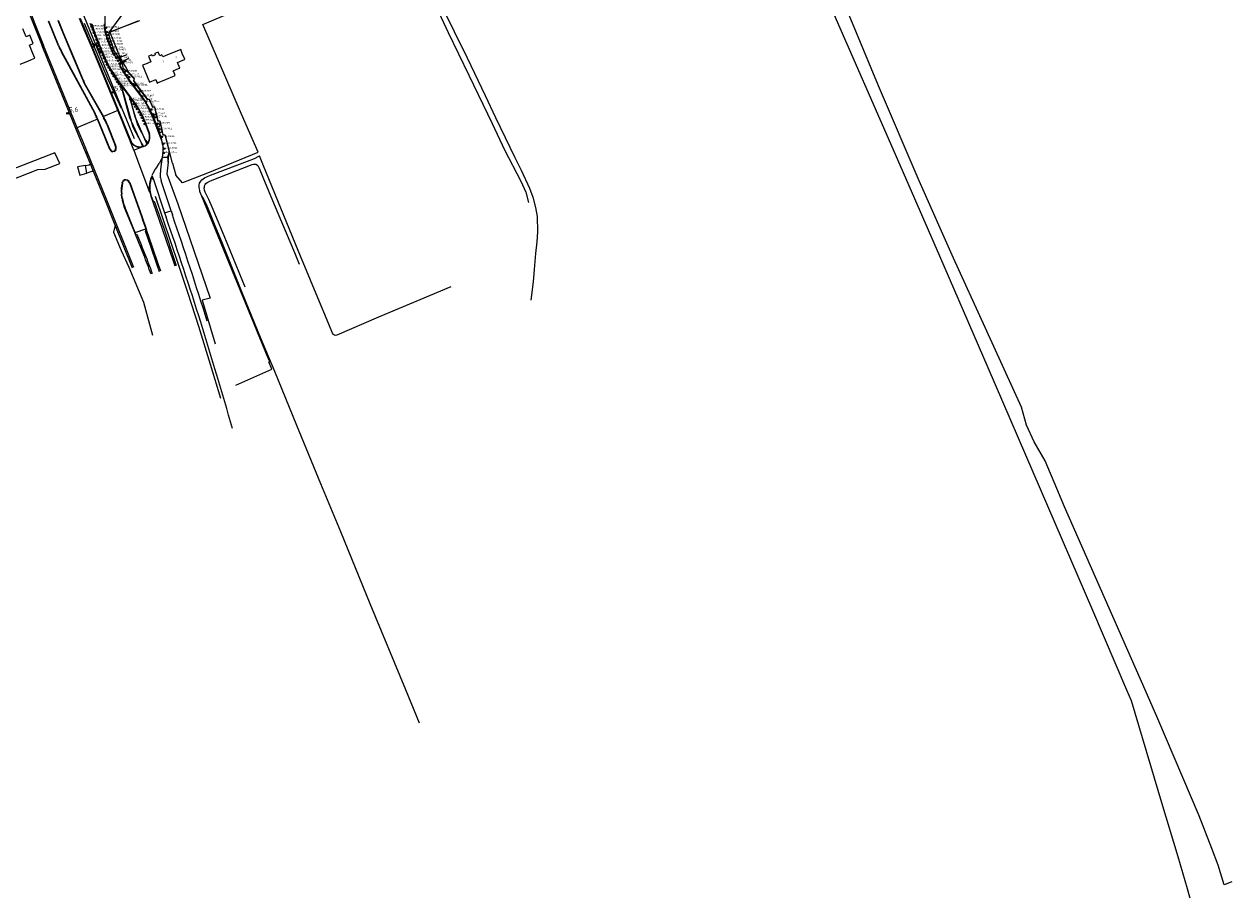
# Model space of a CAD drawing. Extents: x 145741 to 149421, y 457889 to 459999.
# Tile 11 of 84: x 146253 to 146900, y 457889 to 458356. Entities that reach past the tile are written whole.
import ezdxf
from ezdxf.enums import TextEntityAlignment as Align

# ---------------------------------------------------------------- set-up
doc = ezdxf.new("R2010")
doc.units = 0
doc.header["$LTSCALE"] = 4
doc.layers.get('0').update_dxf_attribs({"linetype": 'CONTINUOUS'})
doc.styles.add('ISO', font='ISO')
doc.styles.get("Standard").update_dxf_attribs({"font": 'ISO'})
doc.linetypes.add('geleiderail', pattern='A,0.5,-0.25,[1,GELEIDERAIL,S=1,R=0,X=0,Y=0],-0.25,0.5', length=1.5)
doc.linetypes.add('HAAG', pattern='A,0.25,-0.25,[151,BLOK.SHX,S=0.25,R=0,X=0,Y=0],-0.25,0.25', length=1)

# ---------------------------------------------------------------- blocks, each defined once
blk = doc.blocks.new('kilometerpaal')
at = {"color": 0}
for p, q in [((-0.44, 0.44), (0.44, -0.44)), ((-0.44, -0.44), (-0.44, 0.44)), ((0.44, 0.44), (-0.44, -0.44)), ((0.44, -0.44), (0.44, 0.44))]:
    blk.add_line(p, q, dxfattribs=at)
at = {"color": 0, "style": 'ISO'}
blk.add_attdef('KILOMETERPAAL', (0.59, 0.87), '', height=2.5, dxfattribs=at)

msp = doc.modelspace()

# ---------------------------------------------------------------- linework, layer by layer
at = {"linetype": 'Continuous'}
for p, q in [((146349.01, 458355.91), (146420.6, 458386.33)), ((146468.29, 458377.3), (146480.27, 458351.63)), ((146710.59, 458322.98), (146687.48, 458378.43)), ((146476.57, 458366.28), (146490.43, 458338.02)), ((146684.04, 458367.17), (146720.66, 458283.65)), ((146271.84, 458344.43), (146266.46, 458357.61)), ((146272.04, 458344.52), (146266.67, 458357.7)), ((146271.52, 458358.07), (146274.32, 458350.99)), ((146271.72, 458358.15), (146274.53, 458351.07)), ((146285.83, 458352.68), (146283.15, 458359.15)), ((146283.35, 458359.23), (146286.03, 458352.76)), ((146292.23, 458348.9), (146289.59, 458356.17)), ((146296.45, 458354.83), (146296.41, 458356.27)), ((146299.33, 458351.87), (146315.29, 458358.01)), ((146369.74, 458307.93), (146349.01, 458355.91)), ((146254.49, 458349.28), (146252.74, 458353.55)), ((146256.55, 458350.12), (146254.49, 458349.28)), ((146258.38, 458345.62), (146256.55, 458350.12)), ((146274.32, 458350.99), (146280.2, 458337.04)), ((146274.53, 458351.07), (146280.4, 458337.12)), ((146290.68, 458341.23), (146285.83, 458352.68)), ((146286.03, 458352.76), (146290.88, 458341.31)), ((146294.47, 458343.18), (146292.23, 458348.9)), ((146296.52, 458354.3), (146296.45, 458354.83)), ((146297.05, 458351.14), (146296.52, 458354.3)), ((146297.33, 458349.89), (146297.05, 458351.14)), ((146298.01, 458347.63), (146297.33, 458349.89)), ((146304.17, 458339.9), (146299.33, 458351.87)), ((146480.27, 458351.63), (146491.39, 458328.83)), ((146256.34, 458344.78), (146258.38, 458345.62)), ((146258.15, 458340.36), (146256.34, 458344.78)), ((146270.45, 458326.41), (146263.11, 458344.39)), ((146268.83, 458332.49), (146263.85, 458344.69)), ((146297.27, 458336.82), (146294.47, 458343.18)), ((146301.35, 458339.61), (146298.01, 458347.63)), ((146337.22, 458342.47), (146328.93, 458339.04)), ((146338.08, 458340.41), (146337.22, 458342.47)), ((146251.37, 458334.63), (146255.47, 458336.31)), ((146255.47, 458336.31), (146257.33, 458337.07)), ((146257.33, 458337.07), (146259.18, 458337.83)), ((146259.18, 458337.83), (146258.15, 458340.36)), ((146276.47, 458335.55), (146273.48, 458341.05)), ((146276.67, 458335.63), (146273.67, 458341.16)), ((146280.2, 458337.04), (146284.82, 458326.08)), ((146280.4, 458337.12), (146285.02, 458326.16)), ((146293.79, 458333.89), (146290.68, 458341.23)), ((146290.88, 458341.31), (146293.99, 458333.98)), ((146299.5, 458332.38), (146297.27, 458336.82)), ((146302.52, 458338.57), (146301.35, 458339.61)), ((146303.98, 458338.2), (146302.52, 458338.57)), ((146305.49, 458335.48), (146303.98, 458338.2)), ((146306.23, 458335.7), (146304.17, 458339.9)), ((146321.22, 458335.83), (146318.38, 458334.67)), ((146321.84, 458339.65), (146319.96, 458338.86)), ((146319.96, 458338.86), (146321.22, 458335.83)), ((146322.13, 458338.95), (146321.84, 458339.65)), ((146323.64, 458339.58), (146322.13, 458338.95)), ((146325.23, 458341.05), (146323.35, 458340.27)), ((146323.35, 458340.27), (146323.64, 458339.58)), ((146326.06, 458339.12), (146325.23, 458341.05)), ((146327.14, 458339.57), (146326.06, 458339.12)), ((146327.4, 458338.95), (146327.14, 458339.57)), ((146327.6, 458338.48), (146327.4, 458338.95)), ((146328.93, 458339.04), (146327.6, 458338.48)), ((146335.42, 458335.6), (146339.21, 458337.18)), ((146339.39, 458337.26), (146338.08, 458340.41)), ((146339.21, 458337.18), (146339.39, 458337.26)), ((146490.43, 458338.02), (146500.07, 458317.9)), ((146271.19, 458326.71), (146268.83, 458332.49)), ((146291.2, 458308.39), (146276.47, 458335.55)), ((146291.39, 458308.49), (146276.67, 458335.63)), ((146301.63, 458314.95), (146293.79, 458333.89)), ((146293.99, 458333.98), (146301.83, 458315.03)), ((146301.52, 458329.14), (146299.5, 458332.38)), ((146304.82, 458334.51), (146305.49, 458335.48)), ((146305.01, 458333.34), (146304.82, 458334.51)), ((146307.7, 458333.37), (146306.23, 458335.7)), ((146309.4, 458330.18), (146307.7, 458333.37)), ((146312.45, 458326.94), (146309.4, 458330.18)), ((146318.38, 458334.67), (146316.79, 458334.02)), ((146316.79, 458334.02), (146320.59, 458325.07)), ((146333.27, 458331.12), (146336.12, 458332.31)), ((146333.55, 458330.45), (146333.27, 458331.12)), ((146334.32, 458328.59), (146333.55, 458330.45)), ((146335.48, 458335.46), (146335.42, 458335.6)), ((146336.71, 458332.55), (146335.48, 458335.46)), ((146336.12, 458332.31), (146336.71, 458332.55)), ((146281.16, 458300.28), (146270.45, 458326.41)), ((146281.9, 458300.59), (146271.19, 458326.71)), ((146286.05, 458323.34), (146295.68, 458306.48)), ((146286.24, 458323.45), (146295.88, 458306.56)), ((146305.39, 458323.31), (146301.52, 458329.14)), ((146305.39, 458323.31), (146309.91, 458317.22)), ((146308.51, 458311.03), (146305.39, 458323.31)), ((146312.18, 458325.82), (146312.45, 458326.94)), ((146319.56, 458315.7), (146312.18, 458325.82)), ((146320.59, 458325.07), (146323.86, 458326.45)), ((146323.86, 458326.45), (146324.67, 458324.52)), ((146324.67, 458324.52), (146325.23, 458324.76)), ((146325.23, 458324.76), (146328.42, 458326.1)), ((146328.42, 458326.1), (146334.32, 458328.59)), ((146491.39, 458328.83), (146503.92, 458302.83)), ((146732.33, 458272.2), (146710.59, 458322.98)), ((146309.91, 458317.22), (146311.58, 458314.96)), ((146309.91, 458317.22), (146312.69, 458306.71)), ((146500.07, 458317.9), (146505.63, 458306.13)), ((146303.67, 458309.89), (146301.63, 458314.95)), ((146301.83, 458315.03), (146309.1, 458297.02)), ((146310, 458306), (146308.51, 458311.03)), ((146314.43, 458311.12), (146311.58, 458314.96)), ((146315.6, 458308.99), (146314.43, 458311.12)), ((146320.5, 458315.73), (146319.56, 458315.7)), ((146322.26, 458311.54), (146320.5, 458315.73)), ((146323.31, 458311.56), (146322.26, 458311.54)), ((146324.98, 458304.45), (146323.31, 458311.56)), ((146292.63, 458305.17), (146282.5, 458300.85)), ((146292.63, 458305.17), (146292.34, 458305.86)), ((146292.83, 458305.26), (146292.55, 458305.94)), ((146299.28, 458289.05), (146292.63, 458305.17)), ((146299.48, 458289.14), (146292.83, 458305.26)), ((146295.68, 458306.48), (146295.96, 458305.97)), ((146303.53, 458309.83), (146295.88, 458306.56)), ((146295.88, 458306.56), (146296.15, 458306.08)), ((146303.67, 458309.89), (146303.53, 458309.83)), ((146308.9, 458296.94), (146303.67, 458309.89)), ((146314.76, 458295.46), (146310, 458306)), ((146312.69, 458306.71), (146319.18, 458291.85)), ((146316.68, 458306.81), (146315.6, 458308.99)), ((146317.77, 458304.35), (146316.68, 458306.81)), ((146318.74, 458301.84), (146317.77, 458304.35)), ((146325.06, 458304.14), (146324.98, 458304.45)), ((146326.21, 458304.04), (146325.06, 458304.14)), ((146327.06, 458300.37), (146326.21, 458304.04)), ((146378.6, 458287.62), (146369.74, 458307.93)), ((146505.63, 458306.13), (146508.12, 458300.85)), ((146281.9, 458300.59), (146281.16, 458300.28)), ((146284.06, 458293.2), (146281.16, 458300.28)), ((146282.5, 458300.85), (146281.9, 458300.59)), ((146284.8, 458293.5), (146281.9, 458300.59)), ((146297.76, 458302.41), (146302.2, 458291.21)), ((146297.96, 458302.5), (146302.4, 458291.3)), ((146309.1, 458297.02), (146310.64, 458293.23)), ((146320.51, 458297.01), (146318.74, 458301.84)), ((146320.68, 458295.79), (146320.51, 458297.01)), ((146327.92, 458296.63), (146327.06, 458300.37)), ((146503.92, 458302.83), (146510.4, 458288.85)), ((146508.12, 458300.85), (146516, 458284.8)), ((146288.9, 458281.3), (146284.06, 458293.2)), ((146297.67, 458261.88), (146284.8, 458293.5)), ((146310.45, 458293.13), (146308.9, 458296.94)), ((146310.45, 458293.13), (146310.64, 458293.23)), ((146312.11, 458288.68), (146310.45, 458293.13)), ((146317.17, 458290.52), (146314.76, 458295.46)), ((146319.18, 458291.85), (146319.85, 458292.65)), ((146319.85, 458292.65), (146320.21, 458293.41)), ((146320.21, 458293.41), (146320.61, 458294.84)), ((146320.61, 458294.84), (146320.68, 458295.79)), ((146327.55, 458292.09), (146327.16, 458294.14)), ((146327.6, 458291.89), (146327.55, 458292.09)), ((146329.03, 458296.47), (146327.92, 458296.63)), ((146332.9, 458281.62), (146329.03, 458296.47)), ((146269.95, 458287.24), (146229.68, 458271.67)), ((146272.51, 458281.52), (146269.95, 458287.24)), ((146300.18, 458287.93), (146300, 458288.08)), ((146300.32, 458288.1), (146300.14, 458288.24)), ((146301.64, 458288.1), (146300.81, 458287.91)), ((146301.7, 458287.88), (146300.82, 458287.69)), ((146302.2, 458288.65), (146302.08, 458288.42)), ((146302.4, 458288.55), (146302.27, 458288.31)), ((146312.11, 458288.68), (146316.66, 458290.37)), ((146312.11, 458288.68), (146314.86, 458281.32)), ((146316.66, 458290.37), (146317.17, 458290.52)), ((146326.69, 458279.81), (146327.43, 458284.89)), ((146327.43, 458284.89), (146327.11, 458284.11)), ((146327.43, 458284.89), (146327.71, 458286.29)), ((146327.43, 458284.89), (146330.24, 458284.94)), ((146330.24, 458284.94), (146330.53, 458282.29)), ((146351.67, 458276.55), (146378.6, 458287.62)), ((146374.45, 458283.33), (146376.61, 458284.15)), ((146376.61, 458284.15), (146378.99, 458285.39)), ((146378.99, 458285.39), (146379.43, 458285.59)), ((146381.6, 458280.27), (146379.43, 458285.59)), ((146510.4, 458288.85), (146519.12, 458272.11)), ((146516, 458284.8), (146519.41, 458277.94)), ((146245.78, 458272.49), (146260.83, 458278.22)), ((146260.83, 458278.22), (146264.64, 458278.47)), ((146264.64, 458278.47), (146272.51, 458281.52)), ((146286.36, 458280.48), (146282.02, 458279.7)), ((146282.02, 458279.7), (146283.29, 458275.22)), ((146286.36, 458280.48), (146288.23, 458280.8)), ((146287.08, 458276.34), (146286.36, 458280.48)), ((146288.23, 458280.8), (146288.9, 458281.3)), ((146290.58, 458277.18), (146288.9, 458281.3)), ((146314.86, 458281.32), (146320.54, 458266.23)), ((146323.15, 458277.81), (146322.26, 458276.14)), ((146324.5, 458279.64), (146323.79, 458278.66)), ((146326.43, 458282.77), (146325.69, 458281.49)), ((146326.43, 458275.83), (146326.69, 458279.81)), ((146330.53, 458282.29), (146329.84, 458275.97)), ((146332.9, 458281.62), (146334.55, 458275.31)), ((146353.16, 458275.22), (146374.45, 458283.33)), ((146354.13, 458272.64), (146375.5, 458281.03)), ((146375.5, 458281.03), (146376.14, 458281.18)), ((146376.14, 458281.18), (146376.88, 458281.21)), ((146376.88, 458281.21), (146377.43, 458281.12)), ((146377.43, 458281.12), (146377.74, 458281.01)), ((146377.74, 458281.01), (146378.41, 458280.44)), ((146378.41, 458280.44), (146378.86, 458279.77)), ((146378.86, 458279.77), (146379.22, 458279.01)), ((146379.22, 458279.01), (146381.08, 458274.22)), ((146400.1, 458235.02), (146381.6, 458280.27)), ((146519.41, 458277.94), (146523.74, 458268.23)), ((146720.66, 458283.65), (146743.09, 458232.08)), ((146283.29, 458275.22), (146287.08, 458276.34)), ((146289.74, 458277.14), (146287.08, 458276.34)), ((146290.58, 458277.18), (146289.74, 458277.14)), ((146296.93, 458261.58), (146290.58, 458277.18)), ((146305.96, 458271.13), (146306.28, 458272.09)), ((146306.17, 458271.07), (146306.48, 458272.01)), ((146306.74, 458272.61), (146307, 458272.69)), ((146306.84, 458272.41), (146307.07, 458272.48)), ((146309.8, 458271.23), (146313.03, 458262.21)), ((146310, 458271.31), (146313.24, 458262.29)), ((146322.26, 458276.14), (146321.85, 458275.16)), ((146321.85, 458275.16), (146322.1, 458274.4)), ((146322.42, 458272.8), (146322, 458274.2)), ((146322.1, 458274.4), (146322.6, 458272.89)), ((146322.6, 458272.89), (146322.42, 458272.8)), ((146322.6, 458272.89), (146328.63, 458255.14)), ((146326.43, 458273.88), (146326.43, 458275.83)), ((146332.07, 458256.19), (146326.73, 458272.27)), ((146329.84, 458275.97), (146335.73, 458259.93)), ((146338.11, 458271.21), (146334.55, 458275.31)), ((146338.11, 458271.21), (146338.3, 458271.29)), ((146338.3, 458271.29), (146351.67, 458276.55)), ((146347.32, 458270.99), (146347.91, 458272.05)), ((146347.91, 458272.05), (146348.5, 458272.84)), ((146348.5, 458272.84), (146349.87, 458273.76)), ((146349.87, 458273.76), (146353.16, 458275.22)), ((146350.73, 458270.82), (146351.45, 458271.28)), ((146351.45, 458271.28), (146352.41, 458271.9)), ((146352.41, 458271.9), (146354.13, 458272.64)), ((146381.08, 458274.22), (146387.16, 458259.53)), ((146519.12, 458272.11), (146521.79, 458266.13)), ((146750.63, 458230.86), (146732.33, 458272.2)), ((146305.75, 458263.15), (146305.47, 458265.14)), ((146305.96, 458263.18), (146305.69, 458265.16)), ((146320.43, 458269.02), (146320.52, 458267.46)), ((146320.52, 458267.46), (146320.68, 458266.3)), ((146320.54, 458266.23), (146320.68, 458266.3)), ((146320.65, 458269.03), (146320.74, 458267.48)), ((146320.68, 458266.3), (146320.85, 458265.45)), ((146320.74, 458267.48), (146320.9, 458266.34)), ((146320.9, 458266.34), (146321.06, 458265.49)), ((146347.1, 458268.77), (146347.14, 458269.99)), ((146347.23, 458267.79), (146347.1, 458268.77)), ((146347.14, 458269.99), (146347.32, 458270.99)), ((146347.38, 458267.03), (146347.23, 458267.79)), ((146347.53, 458266.22), (146347.38, 458267.03)), ((146347.55, 458266.13), (146347.53, 458266.22)), ((146348.1, 458264.66), (146347.55, 458266.13)), ((146349.85, 458268.24), (146349.89, 458268.92)), ((146349.98, 458267.19), (146349.85, 458268.24)), ((146349.89, 458268.92), (146350.02, 458269.62)), ((146350.3, 458266.1), (146349.98, 458267.19)), ((146350.02, 458269.62), (146350.3, 458270.22)), ((146350.3, 458270.22), (146350.73, 458270.82)), ((146351.11, 458264.72), (146350.3, 458266.1)), ((146352.19, 458262.32), (146351.11, 458264.72)), ((146521.79, 458266.13), (146523.26, 458260.72)), ((146523.74, 458268.23), (146525.51, 458263.51)), ((146302.17, 458248.59), (146296.93, 458261.58)), ((146312.23, 458225.79), (146297.67, 458261.88)), ((146312.67, 458244.51), (146307.06, 458258.29)), ((146311.61, 458247.57), (146307.27, 458258.37)), ((146313.03, 458262.21), (146316.2, 458253.23)), ((146313.24, 458262.29), (146316.4, 458253.3)), ((146321.23, 458263.95), (146322.26, 458261.02)), ((146321.44, 458264.02), (146321.77, 458263.08)), ((146321.77, 458263.08), (146322.49, 458261.1)), ((146322.26, 458261.02), (146322.49, 458261.1)), ((146322.26, 458261.02), (146327.54, 458246.08)), ((146322.49, 458261.1), (146322.99, 458261.28)), ((146322.99, 458261.28), (146323.67, 458259.37)), ((146323.67, 458259.37), (146328.29, 458246.34)), ((146335.73, 458259.93), (146353.07, 458209.47)), ((146348.29, 458264.39), (146348.1, 458264.66)), ((146349.38, 458262.79), (146348.29, 458264.39)), ((146384.03, 458177.4), (146348.29, 458264.39)), ((146350.96, 458259.63), (146349.38, 458262.79)), ((146352.83, 458255.29), (146350.96, 458259.63)), ((146354.07, 458258.2), (146352.19, 458262.32)), ((146387.16, 458259.53), (146398.05, 458233.86)), ((146525.51, 458263.51), (146527.07, 458258.02)), ((146316.2, 458253.23), (146316.84, 458251.33)), ((146316.4, 458253.3), (146318.68, 458246.58)), ((146328.63, 458255.14), (146332.07, 458256.19)), ((146328.63, 458255.14), (146329.39, 458252.86)), ((146332.07, 458256.19), (146332.78, 458254.01)), ((146355.73, 458248.21), (146352.83, 458255.29)), ((146360.46, 458242.8), (146354.07, 458258.2)), ((146527.07, 458258.02), (146527.85, 458253.23)), ((146527.85, 458253.23), (146528.02, 458244.88)), ((146302.17, 458248.59), (146301.32, 458244.73)), ((146311.48, 458225.49), (146302.17, 458248.59)), ((146312.84, 458244.57), (146311.61, 458247.57)), ((146312.84, 458244.57), (146318.49, 458246.51)), ((146316.84, 458251.33), (146318.49, 458246.51)), ((146318.78, 458245.64), (146318.23, 458245.45)), ((146318.23, 458245.45), (146319.62, 458241.46)), ((146318.49, 458246.51), (146318.68, 458246.58)), ((146318.78, 458245.64), (146318.49, 458246.51)), ((146318.68, 458246.58), (146318.98, 458245.71)), ((146318.98, 458245.71), (146318.78, 458245.64)), ((146318.98, 458245.71), (146321.83, 458237.45)), ((146327.54, 458246.08), (146333.16, 458229.38)), ((146328.29, 458246.34), (146333.92, 458229.63)), ((146359.16, 458239.53), (146355.73, 458248.21)), ((146301.32, 458244.73), (146305.3, 458234.91)), ((146312.67, 458244.51), (146312.84, 458244.57)), ((146313.11, 458243.45), (146312.67, 458244.51)), ((146313.28, 458243.52), (146312.84, 458244.57)), ((146313.11, 458243.45), (146313.28, 458243.52)), ((146317.47, 458232.61), (146313.11, 458243.45)), ((146313.28, 458243.52), (146313.81, 458243.72)), ((146313.81, 458243.72), (146316.22, 458237.68)), ((146319.62, 458241.46), (146321.08, 458237.2)), ((146370.28, 458211.96), (146359.16, 458239.53)), ((146371.77, 458215.38), (146360.46, 458242.8)), ((146527.76, 458239.61), (146527.05, 458233.38)), ((146528.02, 458244.88), (146527.76, 458239.61)), ((146305.3, 458234.91), (146309.45, 458226.03)), ((146318.21, 458232.91), (146316.22, 458237.68)), ((146321.08, 458237.2), (146324.43, 458227.22)), ((146321.83, 458237.45), (146325.19, 458227.47)), ((146398.05, 458233.86), (146400.56, 458227.6)), ((146413.2, 458203.31), (146400.1, 458235.02)), ((146527.05, 458233.38), (146526.26, 458224.79)), ((146309.45, 458226.03), (146317.31, 458207.25)), ((146324.43, 458227.22), (146325.62, 458223.76)), ((146325.19, 458227.47), (146326.37, 458224.03)), ((146333.16, 458229.38), (146334.03, 458226.73)), ((146333.92, 458229.63), (146334.78, 458227)), ((146743.09, 458232.08), (146768.92, 458172.3)), ((146767.64, 458193.8), (146750.63, 458230.86)), ((146526.26, 458224.79), (146525.7, 458218.27)), ((146481.67, 458215.56), (146442.95, 458199.39)), ((146525.7, 458218.27), (146524.61, 458208.36)), ((146317.31, 458207.25), (146322.2, 458189.66)), ((146353.07, 458209.47), (146348.63, 458208.33)), ((146348.63, 458208.33), (146355.72, 458184.99)), ((146379.82, 458188.41), (146370.28, 458211.96)), ((146413.38, 458202.87), (146413.2, 458203.31)), ((146418.01, 458191.57), (146413.38, 458202.87)), ((146442.95, 458199.39), (146420.7, 458189.62)), ((146786.94, 458151.18), (146767.64, 458193.8)), ((146387.51, 458170.26), (146379.82, 458188.41)), ((146418.42, 458190.71), (146418.01, 458191.57)), ((146418.97, 458190.03), (146418.42, 458190.71)), ((146419.27, 458189.81), (146418.97, 458190.03)), ((146419.51, 458189.67), (146419.27, 458189.81)), ((146419.94, 458189.58), (146419.51, 458189.67)), ((146420.7, 458189.62), (146419.94, 458189.58)), ((146385.16, 458175.66), (146384.03, 458177.4)), ((146384.32, 458175.34), (146385.16, 458175.66)), ((146385.93, 458171.46), (146384.32, 458175.34)), ((146366.66, 458162.96), (146385.93, 458171.46)), ((146399.28, 458141.32), (146387.51, 458170.26)), ((146768.92, 458172.3), (146825.02, 458042.55)), ((146789.72, 458141.59), (146786.94, 458151.18)), ((146412.24, 458110.22), (146399.28, 458141.32)), ((146793.71, 458132.55), (146789.72, 458141.59)), ((146799.62, 458122.54), (146793.71, 458132.55)), ((146805.99, 458107.7), (146799.62, 458122.54)), ((146422.87, 458084.41), (146412.24, 458110.22)), ((146810.08, 458097.93), (146805.99, 458107.7)), ((146853.07, 458000), (146810.08, 458097.93)), ((146438.65, 458045.91), (146422.87, 458084.41)), ((146457.72, 458000), (146438.65, 458045.91)), ((146825.02, 458042.55), (146843.26, 458000)), ((146460.59, 457993.08), (146457.72, 458000)), ((146843.26, 458000), (146845.68, 457994.18)), ((146860.02, 457984.49), (146853.07, 458000)), ((146845.68, 457994.18), (146861.97, 457939.77)), ((146465.03, 457982.17), (146460.59, 457993.08)), ((146882.1, 457932.52), (146860.02, 457984.49)), ((146861.97, 457939.77), (146870.56, 457910.76)), ((146888.9, 457915.01), (146882.1, 457932.52)), ((146870.56, 457910.76), (146875.55, 457893.7)), ((146892.21, 457906.17), (146888.9, 457915.01)), ((146895.43, 457895.63), (146892.21, 457906.17)), ((146899.53, 457897.23), (146895.43, 457895.63)), ((146875.55, 457893.7), (146876.8, 457889.32)), ((146876.8, 457889.32), (146876.98, 457888.7))]:
    msp.add_line(p, q, dxfattribs=at)
at = {"linetype": 'HAAG'}
for p, q in [((146284.28, 458363.06), (146312.39, 458294.94)), ((146323.5, 458263.97), (146335.89, 458227.62)), ((146335.89, 458227.62), (146341.12, 458212.09)), ((146341.12, 458212.09), (146346.77, 458194.41)), ((146346.77, 458194.41), (146352.99, 458174.24)), ((146352.99, 458174.24), (146358.51, 458155.98))]:
    msp.add_line(p, q, dxfattribs=at)
for p, q in [((146310.6, 458367.58), (146298.8, 458351.53)), ((146298.8, 458351.53), (146314.47, 458357.8)), ((146254.49, 458349.28), (146252.74, 458353.55)), ((146256.55, 458350.12), (146254.49, 458349.28)), ((146258.38, 458345.62), (146256.55, 458350.12)), ((146297.05, 458351.26), (146297.85, 458348.43)), ((146299.24, 458348.74), (146298.8, 458351.53)), ((146301.78, 458341.45), (146299.24, 458348.74)), ((146256.34, 458344.78), (146258.38, 458345.62)), ((146258.15, 458340.36), (146256.34, 458344.78)), ((146292.36, 458345.2), (146291.94, 458345.62)), ((146292.36, 458345.2), (146292.79, 458345.62)), ((146292.36, 458345.2), (146292.36, 458344.2)), ((146293.16, 458342.22), (146292.36, 458344.2)), ((146297.27, 458336.82), (146294.47, 458343.18)), ((146297.85, 458348.43), (146301.51, 458339.61)), ((146337.22, 458342.47), (146328.93, 458339.04)), ((146338.08, 458340.41), (146337.22, 458342.47)), ((146251.37, 458334.63), (146255.47, 458336.31)), ((146255.47, 458336.31), (146257.33, 458337.07)), ((146257.33, 458337.07), (146259.18, 458337.83)), ((146259.18, 458337.83), (146258.15, 458340.36)), ((146292.92, 458342.13), (146292.86, 458342.11)), ((146293.16, 458342.22), (146292.92, 458342.13)), ((146293.89, 458340.38), (146293.16, 458342.22)), ((146293.89, 458341.38), (146293.47, 458341.81)), ((146293.89, 458341.38), (146294.32, 458341.81)), ((146293.89, 458341.38), (146293.89, 458340.38)), ((146297.19, 458335.79), (146300.64, 458329.58)), ((146299.5, 458332.38), (146297.27, 458336.82)), ((146301.51, 458339.61), (146302.52, 458338.57)), ((146304.14, 458338.45), (146301.78, 458341.45)), ((146302.52, 458338.57), (146303.98, 458338.2)), ((146303.98, 458338.2), (146304.23, 458338.29)), ((146303.98, 458338.2), (146305.49, 458335.48)), ((146304.14, 458338.45), (146305.71, 458339.22)), ((146304.23, 458338.29), (146304.14, 458338.45)), ((146304.23, 458338.29), (146308.59, 458339.82)), ((146305.74, 458335.62), (146304.23, 458338.29)), ((146309.47, 458337.76), (146305.74, 458335.62)), ((146305.92, 458335.3), (146307.96, 458336.39)), ((146321.22, 458335.83), (146318.38, 458334.67)), ((146321.84, 458339.65), (146319.96, 458338.86)), ((146319.96, 458338.86), (146321.22, 458335.83)), ((146322.13, 458338.95), (146321.84, 458339.65)), ((146323.64, 458339.58), (146322.13, 458338.95)), ((146325.23, 458341.05), (146323.35, 458340.27)), ((146323.35, 458340.27), (146323.64, 458339.58)), ((146326.04, 458339.11), (146325.23, 458341.05)), ((146327.14, 458339.57), (146326.04, 458339.11)), ((146327.4, 458338.95), (146327.14, 458339.57)), ((146327.6, 458338.48), (146327.4, 458338.95)), ((146328.93, 458339.04), (146327.6, 458338.48)), ((146335.42, 458335.6), (146339.21, 458337.18)), ((146339.39, 458337.26), (146338.08, 458340.41)), ((146339.21, 458337.18), (146339.39, 458337.26)), ((146300.64, 458329.58), (146302.63, 458326.5)), ((146304.82, 458334.51), (146304.66, 458333.47)), ((146304.66, 458333.47), (146306.75, 458329.92)), ((146305.49, 458335.48), (146304.82, 458334.51)), ((146305.74, 458335.62), (146305.49, 458335.48)), ((146305.92, 458335.3), (146305.74, 458335.62)), ((146306.62, 458332.08), (146305.92, 458335.3)), ((146309.05, 458330.1), (146306.62, 458332.08)), ((146306.75, 458329.92), (146310.22, 458325.03)), ((146309.05, 458330.1), (146312.39, 458326.77)), ((146318.38, 458334.67), (146316.79, 458334.02)), ((146316.79, 458334.02), (146320.59, 458325.07)), ((146333.27, 458331.12), (146336.12, 458332.31)), ((146333.55, 458330.45), (146333.27, 458331.12)), ((146334.32, 458328.59), (146333.55, 458330.45)), ((146335.48, 458335.46), (146335.42, 458335.6)), ((146336.71, 458332.55), (146335.48, 458335.46)), ((146336.12, 458332.31), (146336.71, 458332.55)), ((146305.29, 458323.73), (146309.68, 458317.88)), ((146311.73, 458300.86), (146305.29, 458323.73)), ((146310.22, 458325.03), (146318.03, 458314.65)), ((146312.39, 458326.77), (146311.96, 458325.79)), ((146311.96, 458325.79), (146313.63, 458323.14)), ((146313.63, 458323.14), (146319.24, 458315.8)), ((146320.59, 458325.07), (146323.86, 458326.45)), ((146323.86, 458326.45), (146324.67, 458324.52)), ((146324.67, 458324.52), (146325.23, 458324.76)), ((146325.23, 458324.76), (146328.42, 458326.1)), ((146328.42, 458326.1), (146334.32, 458328.59)), ((146314.2, 458301.94), (146309.68, 458317.88)), ((146309.68, 458317.88), (146313.4, 458312.91)), ((146318.03, 458314.65), (146319.08, 458312.91)), ((146319.24, 458315.8), (146320.29, 458315.9)), ((146320.29, 458315.9), (146322.08, 458311.73)), ((146322.08, 458311.73), (146323.15, 458311.85)), ((146323.15, 458311.85), (146324.98, 458304.28)), ((146315.57, 458309.55), (146316.8, 458306.95)), ((146316.8, 458306.95), (146318.76, 458302.18)), ((146325.39, 458298.21), (146322.9, 458304.69)), ((146324.98, 458304.28), (146326.02, 458304.26)), ((146326.02, 458304.26), (146327.69, 458296.85)), ((146316.48, 458292.22), (146311.73, 458300.86)), ((146318.61, 458293.76), (146314.2, 458301.94)), ((146318.76, 458302.18), (146318.55, 458302.12)), ((146318.55, 458302.12), (146319.42, 458299.74)), ((146318.76, 458302.18), (146320.48, 458297.53)), ((146319.42, 458299.74), (146320.28, 458297.45)), ((146326.86, 458294.15), (146325.39, 458298.21)), ((146310.45, 458293.13), (146310.84, 458292.49)), ((146310.64, 458293.23), (146311.02, 458292.62)), ((146315.68, 458290.19), (146317.37, 458290.59)), ((146316.29, 458292.11), (146316.48, 458292.22)), ((146317.04, 458290.71), (146316.29, 458292.11)), ((146316.48, 458292.22), (146317.37, 458290.59)), ((146316.5, 458290.54), (146317.04, 458290.71)), ((146318.82, 458293.88), (146318.61, 458293.76)), ((146319.52, 458292.09), (146318.61, 458293.76)), ((146319.56, 458292.51), (146318.82, 458293.88)), ((146319.98, 458292.69), (146319.52, 458292.09)), ((146319.79, 458292.81), (146319.56, 458292.51)), ((146327.69, 458296.85), (146328.82, 458296.76)), ((146328.82, 458296.76), (146331.12, 458287.7)), ((146287, 458286.17), (146286.14, 458288.19)), ((146315.65, 458290.41), (146316.5, 458290.54)), ((146331.12, 458287.7), (146330.24, 458284.94)), ((146330.53, 458282.29), (146331.12, 458287.7))]:
    msp.add_line(p, q)
at = {"linetype": 'Continuous', "lineweight": -3}
for p, q in [((146283.01, 458359.1), (146285.69, 458352.62)), ((146285.69, 458352.62), (146290.54, 458341.18)), ((146290.54, 458341.18), (146293.65, 458333.84)), ((146293.65, 458333.84), (146301.49, 458314.89)), ((146301.49, 458314.89), (146303.53, 458309.83)), ((146303.53, 458309.83), (146308.76, 458296.88)), ((146308.76, 458296.88), (146309.65, 458294.68)), ((146309.65, 458294.68), (146310.31, 458293.07)), ((146310.31, 458293.07), (146310.45, 458293.13))]:
    msp.add_line(p, q, dxfattribs=at)
at = {"linetype": 'geleiderail', "lineweight": -3}
for p, q in [((146285.64, 458356.53), (146291.82, 458341.69)), ((146291.82, 458341.69), (146298.08, 458327.04)), ((146298.08, 458327.04), (146305.38, 458311.02))]:
    msp.add_line(p, q, dxfattribs=at)
for centre in [(146289.66, 458354.67), (146290.32, 458353.01), (146290.9, 458351.39), (146291.55, 458349.73), (146297.15, 458354.18), (146297.48, 458351.79), (146297.85, 458350.18), (146298.38, 458348.34), (146292.25, 458347.74), (146292.86, 458346.22), (146293.53, 458344.29), (146294.12, 458342.81), (146299, 458346.7), (146299.63, 458345.03), (146300.26, 458343.29), (146300.88, 458342.01), (146295.03, 458340.95), (146295.61, 458339.33), (146296.3, 458337.89), (146297.15, 458336.06), (146301.7, 458340.11), (146302.96, 458337.91), (146303.77, 458336.52), (146297.82, 458334.39), (146298.78, 458332.89), (146299.59, 458331.49), (146300.59, 458329.75), (146304.66, 458335.04), (146307.12, 458330.55), (146301.33, 458328.26), (146302.58, 458326.53), (146303.4, 458325.11), (146304.32, 458324.03), (146305.2, 458322.73), (146308.47, 458328.6), (146309.45, 458327.65), (146311.9, 458323.92), (146312.47, 458323.17), (146314.93, 458319.86), (146316.54, 458317.39), (146310.4, 458315.85), (146311.21, 458314.92), (146312.04, 458313.36), (146313.03, 458311.99), (146313.89, 458310.68), (146318.65, 458314.64), (146321.38, 458310.34), (146314.92, 458308.92), (146315.77, 458307.46), (146316.53, 458305.97), (146317.26, 458304.39), (146322.4, 458307.74), (146323.08, 458306.16), (146318.06, 458302.64), (146324.47, 458302.78), (146325.51, 458299.84), (146326.92, 458295.74), (146327.84, 458292.14), (146328.09, 458287.17), (146328.34, 458289.45)]:
    msp.add_circle(centre, 0.45)
at = {"linetype": 'Continuous'}
for centre, radius, start, end in [((146869.26, 458596.34), 656.43, 199.87761, 202.57051), ((146869.81, 458596.57), 656.22, 199.8814, 202.57127), ((146314.09, 458362.87), 46.1, 203.58272, 208.25069), ((146314.07, 458362.87), 45.86, 203.58697, 208.25286), ((146289.94, 458344.67), 0.45, 91.09124, 268.90133), ((146290.38, 458345.11), 0.45, 1.02328, 178.9632), ((146290.38, 458344.22), 0.45, 180.47294, 359.54064), ((146290.82, 458344.67), 0.45, 271.6625, 88.3448), ((146397.76, 458388.95), 108.14, 210.9462, 216.80486), ((146351.76, 458354.56), 72.75, 203.05014, 205.41058), ((146351.18, 458354.29), 71.89, 203.02905, 205.40364), ((146243.49, 458265.29), 89.7, 33.23255, 41.01902), ((146267.5, 458283.3), 59.78, 18.88878, 31.40631), ((146270.75, 458297.59), 23.12, 20.96442, 27.84143), ((146270.67, 458297.56), 23.43, 20.97021, 27.81944), ((146272.7, 458292), 27.14, 22.57033, 30.9967), ((146272.51, 458291.9), 27.57, 22.60141, 30.96221), ((146323.19, 458306.87), 0.45, 91.09124, 268.90133), ((146323.63, 458307.31), 0.45, 1.02328, 178.9632), ((146323.63, 458306.42), 0.45, 180.47294, 359.54064), ((146324.07, 458306.87), 0.45, 271.6625, 88.3448), ((146259.74, 458274.41), 70.25, 16.30997, 23.70702), ((146324.89, 458301.95), 0.45, 91.09124, 268.90133), ((146325.34, 458302.39), 0.45, 1.02328, 178.9632), ((146325.34, 458301.51), 0.45, 180.47294, 359.54064), ((146325.96, 458298.96), 0.45, 91.09124, 268.90133), ((146325.77, 458301.95), 0.45, 271.6625, 88.3448), ((146326.41, 458299.4), 0.45, 1.02328, 178.9632), ((146326.41, 458298.51), 0.45, 180.47294, 359.54064), ((146326.84, 458298.96), 0.45, 271.6625, 88.3448), ((146299.39, 458289.93), 3.09, 335.55422, 24.57986), ((146299.39, 458289.93), 3.31, 335.40453, 24.51207), ((146316.36, 458293.91), 3.49, 283.3492, 323.83336), ((146305.23, 458288.64), 22.6, 354.05182, 8.28145), ((146302.41, 458290.61), 3.49, 206.42384, 226.38895), ((146302.38, 458290.59), 3.24, 206.4852, 226.35297), ((146300.91, 458288.89), 1.2, 232.6391, 265.71911), ((146300.92, 458288.9), 0.997, 233.0683, 263.73265), ((146301.42, 458288.85), 0.783, 286.45167, 326.8645), ((146301.42, 458288.85), 1, 285.90412, 327.38402), ((146264.65, 458314.92), 69.65, 332.51094, 333.74306), ((146326.33, 458276.11), 3.6, 134.90579, 151.78806), ((146296.44, 458298.96), 34.07, 325.45712, 329.15695), ((146307.39, 458271.56), 1.23, 121.4657, 154.36387), ((146307.4, 458271.54), 1.03, 123.10603, 153.25363), ((146307.75, 458270.36), 2.45, 22.80162, 107.65052), ((146307.75, 458270.36), 2.23, 22.95832, 107.59799), ((146336.76, 458268.37), 16.35, 158.562, 177.71927), ((146336.89, 458268.34), 16.26, 158.64351, 177.5902), ((146321.83, 458274.23), 0.313, 33.86681, 158.1512), ((146321.87, 458274.19), 0.14, 6.59783, 147.02095), ((146331.25, 458273.93), 4.82, 180.62355, 200.19889), ((146321.02, 458266.87), 15.65, 164.20721, 186.37619), ((146321.03, 458266.87), 15.44, 164.23055, 186.361), ((146332.45, 458267.64), 11.81, 190.70518, 198.19597), ((146332.64, 458267.69), 11.79, 190.76508, 198.11632), ((146330.25, 458267.17), 24.83, 189.33011, 200.96246), ((146330.26, 458267.17), 24.62, 189.33851, 200.9539), ((144416.84, 457591.31), 2023.74, 15.7228, 19.08071), ((144231.39, 457532.84), 2221.69, 17.39977, 18.94156), ((145747.05, 458009.64), 612.44, 20.31547, 21.35059), ((145748.67, 458010.3), 611.49, 20.30823, 21.34783)]:
    msp.add_arc(centre, radius, start, end, dxfattribs=at)
for centre, radius, start, end in [((146970.33, 458623.07), 731.88, 201.34696, 203.11195), ((146557.79, 458449.47), 283.96, 199.1814, 201.98096), ((146336.88, 458357.43), 40.31, 175.90128, 188.80531), ((146377.91, 458378.58), 91.01, 210.5088, 217.06078), ((146294.26, 458298.17), 24.15, 28.08983, 37.58046), ((146248.75, 458275.14), 79.82, 21.72339, 28.23558), ((146314.71, 458295.69), 5.84, 330.48106, 17.5998), ((146314.7, 458295.69), 6.07, 330.35535, 17.63773), ((146315.5, 458296.04), 5.86, 217.25277, 271.76726), ((146315.5, 458296.04), 5.64, 217.38176, 271.52547), ((146314.81, 458296.52), 6.46, 293.37296, 316.74023), ((146313.2, 458288.66), 14.72, 345.13734, 21.87048)]:
    msp.add_arc(centre, radius, start, end)

# ---------------------------------------------------------------- block references
for p in [(146301.13, 458319.62), (146276.83, 458308.32)]:
    msp.add_blockref('kilometerpaal', p).add_auto_attribs({'KILOMETERPAAL': '5,6'})

# ---------------------------------------------------------------- texts
at = {"style": 'ISO'}
msp.add_text('3', height=0.9, rotation=22.7, dxfattribs=at).set_placement((146327.91, 458336.1), align=Align.MIDDLE_CENTER)
msp.add_text('3', height=1).set_placement((146334.42, 458337.82))
msp.add_text('schutting', height=1, rotation=291.6111).set_placement((146320.51, 458317.4))
for p in [(146290.36, 458354.67), (146291.02, 458353.01), (146291.6, 458351.39), (146292.25, 458349.73), (146297.85, 458354.18), (146298.18, 458351.79), (146298.55, 458350.18), (146299.08, 458348.34), (146292.95, 458347.74), (146293.56, 458346.22), (146294.23, 458344.29), (146294.82, 458342.81), (146299.7, 458346.7), (146300.33, 458345.03), (146300.96, 458343.29), (146301.58, 458342.01), (146295.73, 458340.95), (146296.31, 458339.33), (146297, 458337.89), (146297.85, 458336.06), (146302.4, 458340.11), (146303.66, 458337.91), (146304.47, 458336.52), (146305.36, 458335.04), (146298.52, 458334.39), (146299.48, 458332.89), (146300.29, 458331.49), (146301.29, 458329.75), (146307.83, 458330.55), (146309.17, 458328.6), (146302.03, 458328.26), (146303.28, 458326.53), (146304.1, 458325.11), (146305.02, 458324.03), (146305.9, 458322.73), (146310.15, 458327.65), (146312.6, 458323.92), (146313.17, 458323.17), (146311.1, 458315.85), (146315.63, 458319.86), (146317.24, 458317.39), (146311.91, 458314.92), (146312.74, 458313.36), (146313.73, 458311.99), (146314.59, 458310.68), (146319.35, 458314.64), (146322.08, 458310.34), (146315.62, 458308.92), (146316.47, 458307.46), (146317.23, 458305.97), (146317.95, 458304.39), (146318.76, 458302.64), (146323.1, 458307.74), (146323.78, 458306.16), (146325.17, 458302.78), (146326.21, 458299.84), (146327.62, 458295.74), (146328.54, 458292.14), (146328.79, 458287.17), (146329.04, 458289.45)]:
    msp.add_attdef('OBSTAKEL', p, 'obst', height=0.9, dxfattribs=at)
at = {"linetype": 'Continuous', "style": 'ISO'}
msp.add_attdef('BANK', text='bank', height=0.65, rotation=292.89759, dxfattribs=at).set_placement((146287.03, 458287.37), align=Align.MIDDLE_CENTER)

doc.saveas('drawing.dxf')
